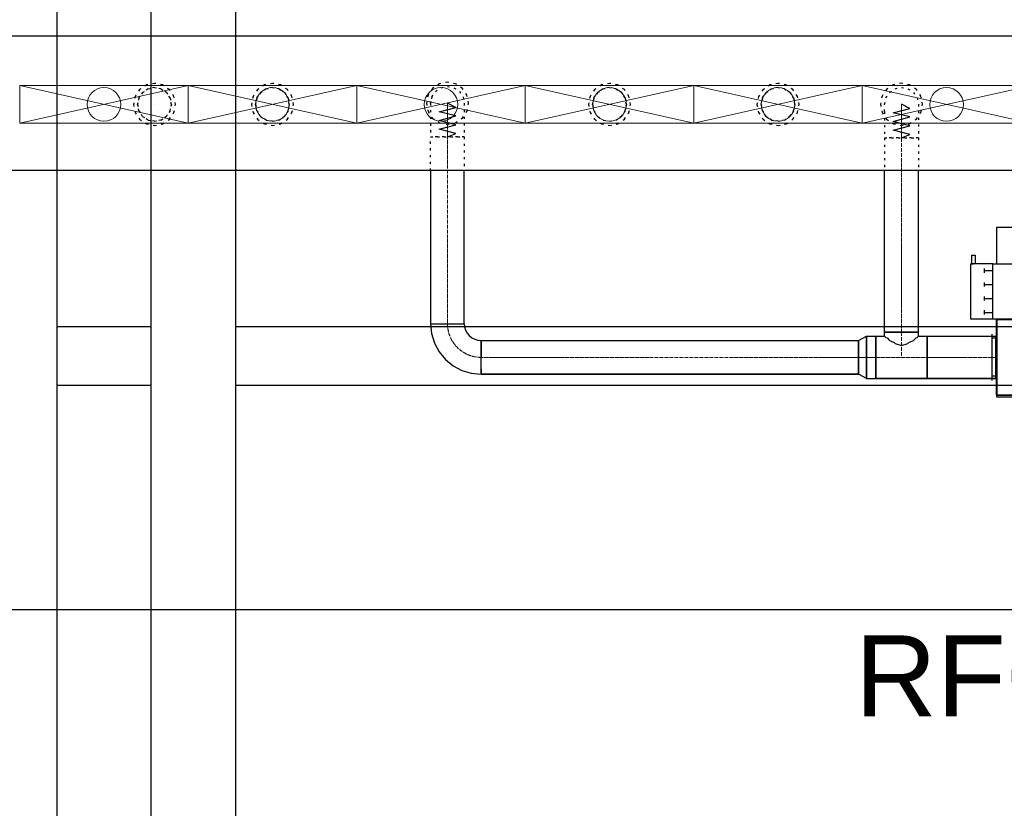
# Model space of a CAD drawing. Header units: centimetres. Extents: x -149939 to 48626, y -46000 to 152985.
# Tile 230 of 256: x 960 to 6803, y 21820 to 26499. Entities that reach past the tile are written whole.
import ezdxf

# ---------------------------------------------------------------- set-up
doc = ezdxf.new("R2010")
doc.units = ezdxf.units.CM
doc.header["$LTSCALE"] = 50
doc.header["$PDMODE"] = 35
doc.header["$PDSIZE"] = 0.1
for name, pattern in [('CADVENT_CENTERLINE', [9.9, 7.4, -1, 0.5, -1]), ('CADVENT_HIDDEN', [0.8, 0.25, -0.55]), ('Kondygnacja  -0_5$0$HIDDEN', [9.525, 6.35, -3.175]), ('Kondygnacja  -0_5$0$HIDDEN2', [4.7625, 3.175, -1.5875]), ('Osie rzutów$0$DASHDOT2', [12.7, 6.35, -3.175, 0, -3.175])]:
    doc.linetypes.add(name, pattern=pattern)
doc.layers.get('0').update_dxf_attribs({"color": 8})
doc.layers.get('DEFPOINTS').update_dxf_attribs({"color": 8})
for name, color, linetype in [('01-103-Went PP_poziom-0_5$0$L_Nawiew', 7, 'Continuous'), ('bgde-nawiewEXP', 7, 'Continuous'), ('bgde-nawiewHIDDEN', 250, 'Continuous'), ('bgde-wywiewSOL', 5, 'Continuous'), ('bgde_AJ_opis', 7, 'Continuous'), ('Kondygnacja  -0_5$0$ARCH_KONSTR_POWYŻEJ RZUTU', 8, 'Kondygnacja  -0_5$0$HIDDEN'), ('Kondygnacja  -0_5$0$ARCH_KONSTR_POWYŻEJ RZUTU_IST', 8, 'Kondygnacja  -0_5$0$HIDDEN2'), ('Osie rzutów$0$ARCH_INFO_OSIE_IST', 8, 'Osie rzutów$0$DASHDOT2'), ('Osie rzutów$0$ARCH_INFO_OSIE_OPISY_IST', 8, 'Continuous')]:
    doc.layers.add(name, color=color, linetype=linetype)
for name, color, linetype, lineweight in [('bgde-nawiewCEN', 7, 'Continuous', 13), ('bgde_nawiewnik', 11, 'Continuous', 5), ('Kondygnacja  -0_5$0$ARCH_INFO_WYMIARY', 8, 'Continuous', 9), ('RFCU', 6, 'Continuous', 30)]:
    doc.layers.add(name, color=color, linetype=linetype, lineweight=lineweight)
doc.styles.add('Arial', font='ARIAL.TTF')
doc.styles.add('Kondygnacja  -0_5$0$Romans', font='Romans.shx', dxfattribs={"width": 0.7})
doc.dimstyles.new('Kondygnacja  -0_5$0$Wymiary 1-100', dxfattribs={"dimtxt": 12, "dimasz": 10, "dimexe": 5, "dimexo": 0, "dimgap": 4, "dimtad": 1, "dimrnd": 0.5, "dimzin": 12, "dimdsep": 46, "dimtxsty": 'Kondygnacja  -0_5$0$Romans', "dimblk": 'Kondygnacja  -0_5$0$_Oblique', "dimcen": 10, "dimdle": 10, "dimclrt": 55, "dimazin": 0, "dimtfac": 1, "dimtmove": 1, "dimatfit": 3, "dimfxl": 8, "dimfxlon": 1, "dimtolj": 1, "dimtzin": 0, "dimarcsym": 0})

# ---------------------------------------------------------------- blocks, each defined once
blk = doc.blocks.new('Osie rzutów')
at = {"layer": 'Osie rzutów$0$ARCH_INFO_OSIE_IST', "ltscale": 10}
for p, q in [((12260, 12510), (12260, 4623.26)), ((4436.04, 6800), (15156.54, 6800))]:
    blk.add_line(p, q, dxfattribs=at)
blk = doc.blocks.new('Kondygnacja  -0_5$0$konstrukcja istniejąca -0.5')
at = {"layer": 'Kondygnacja  -0_5$0$ARCH_KONSTR_POWYŻEJ RZUTU_IST', "ltscale": 10}
for points in [[(12232, 7375), (12232, 6225)], [(12288, 6225), (12288, 7375)], [(12338, 7375), (12338, 6225)], [(12232, 6967.89), (12288, 6967.89)], [(12338, 6967.89), (13382, 6967.89), (13382, 6932.89), (12338, 6932.89)], [(12288, 6932.89), (12232, 6932.89)]]:
    blk.add_lwpolyline(points, dxfattribs=at)
blk = doc.blocks.new('Kondygnacja  -0_5$0$_Oblique')
at = {"color": 0, "linetype": 'ByBlock', "lineweight": -2}
blk.add_line((-0.5, -0.5), (0.5, 0.5), dxfattribs=at)
blk = doc.blocks.new('*D212')
at = {"layer": 'DEFPOINTS', "color": 0}
for p in [(-30586.3, 81900), (-30681.1, 12489.5), (9064, 12489.5)]:
    blk.add_point(p, dxfattribs=at)
at = {"layer": 'Kondygnacja  -0_5$0$ARCH_INFO_WYMIARY', "color": 0, "lineweight": -2}
for p, q in [((-30673.1, 81900), (-30686.1, 81900)), ((-30681.1, 81910), (-30681.1, 12479.5)), ((-30673.1, 12489.5), (-30686.1, 12489.5))]:
    blk.add_line(p, q, dxfattribs=at)
at = {"layer": 'Kondygnacja  -0_5$0$ARCH_INFO_WYMIARY', "color": 0, "linetype": 'ByBlock', "lineweight": -2, "xscale": 10, "yscale": 10, "zscale": 10}
for p, rotation in [((-30681.1, 81900), 90), ((-30681.1, 12489.5), 270)]:
    blk.add_blockref('Kondygnacja  -0_5$0$_Oblique', p, dxfattribs=dict(at, rotation=rotation))
at = {"layer": 'Kondygnacja  -0_5$0$ARCH_INFO_WYMIARY', "color": 55, "insert": (-30691.1, 47194.8), "char_height": 12, "attachment_point": 5, "rotation": 90, "style": 'Kondygnacja  -0_5$0$Romans'}
blk.add_mtext('\\A1;69410.5', dxfattribs=at)
blk = doc.blocks.new('A$C5B3E7367')
at = {"layer": '01-103-Went PP_poziom-0_5$0$L_Nawiew'}
h = blk.add_hatch(color=256, dxfattribs=at)
h.paths.add_polyline_path([(215, 704), (215, 674), (331.7, 674), (331.7, 612.1), (445.9, 689), (331.7, 765.9), (331.7, 704)])
h.paths.add_polyline_path([(48.3, 704), (48.3, 674), (215, 674), (215, 704)])
for p, q in [((215, 1525), (165, 1525)), ((165, 1525), (165, 1505)), ((215, 1400), (215, 1530)), ((545, 1530), (215, 1530)), ((215, 1530), (215, 1515)), ((545, 1400), (545, 1530)), ((165, 1505), (215, 1505)), ((243.8, 1452), (268.8, 1452)), ((256.2, 1452), (256.2, 1400)), ((326.2, 1452), (351.2, 1452)), ((338.8, 1452), (338.8, 1400)), ((408.8, 1452), (433.8, 1452)), ((421.2, 1452), (421.2, 1400)), ((491.2, 1452), (516.2, 1452)), ((503.8, 1452), (503.8, 1400)), ((0, 1378), (215, 1378)), ((0, 0), (0, 1378)), ((545, 1400), (215, 1400)), ((215, 1400), (215, 1378)), ((215, 1378), (215, 0)), ((545, 0), (545, 1400)), ((445.9, 689), (331.7, 765.9)), ((331.7, 704), (331.7, 765.9)), ((48.3, 704), (331.7, 704)), ((48.3, 704), (48.3, 674)), ((48.3, 674), (331.7, 674)), ((445.9, 689), (331.7, 612.1)), ((331.7, 612.1), (331.7, 674)), ((215, 0), (0, 0)), ((215, 0), (545, 0))]:
    blk.add_line(p, q, dxfattribs=at)
blk = doc.blocks.new('A$C53CA46B8')
at = {"layer": 'bgde-wywiewSOL'}
for p, q in [((200.4, 481.1), (-249.6, 481.1)), ((-249.6, 481.1), (-249.6, -878.9)), ((112.9, 511.1), (-162.1, 511.1)), ((-137.1, 481.1), (-137.1, 511.1)), ((87.9, 481.1), (87.9, 511.1)), ((200.4, 481.1), (200.4, -878.9)), ((200.4, -878.9), (-249.6, -878.9)), ((112.9, -908.9), (-162.1, -908.9)), ((-137.1, -878.9), (-137.1, -908.9)), ((87.9, -878.9), (87.9, -908.9))]:
    blk.add_line(p, q, dxfattribs=at)
at = {"layer": '01-103-Went PP_poziom-0_5$0$L_Nawiew'}
blk.add_blockref('A$C5B3E7367', (-794.6, -893.9), dxfattribs=at)
blk = doc.blocks.new('A$C066D7839')
at = {"layer": 'bgde_nawiewnik', "color": 7}
for p, q in [((-50, -11.15), (-50, 11.15)), ((-50, 11.15), (50, 11.15)), ((-50, -11.15), (50, 11.15)), ((50, -11.15), (-50, 11.15)), ((50, 11.15), (50, -11.15)), ((50, -11.15), (-50, -11.15))]:
    blk.add_line(p, q, dxfattribs=at)
blk.add_circle((0, 0), 10, dxfattribs=at)

msp = doc.modelspace()

# ---------------------------------------------------------------- linework, layer by layer
at = {"layer": 'bgde-nawiewCEN', "linetype": 'CADVENT_CENTERLINE', "ltscale": 0.06}
for p, q in [((3498.504, 26002.933), (3498.504, 26002.459)), ((3498.504, 26002.459), (3498.504, 26001.333)), ((3498.504, 26001.333), (3498.504, 25999.14)), ((3498.504, 25999.14), (3498.504, 25995.526)), ((3498.504, 25995.526), (3498.504, 25990.133)), ((3498.504, 25990.133), (3498.504, 25982.607)), ((3498.504, 25982.607), (3498.504, 25972.592)), ((3498.504, 25972.592), (3498.504, 25959.733)), ((3498.504, 25959.733), (3498.504, 25943.674)), ((3498.504, 25943.674), (3498.504, 25924.059)), ((6192.733, 25996.952), (6192.733, 25996.478)), ((6192.733, 25996.478), (6192.733, 25995.352)), ((6192.733, 25995.352), (6192.733, 25993.159)), ((6192.733, 25993.159), (6192.733, 25989.544)), ((6192.733, 25989.544), (6192.733, 25984.152)), ((6192.733, 25984.152), (6192.733, 25976.626)), ((6192.733, 25976.626), (6192.733, 25966.611)), ((6192.733, 25966.611), (6192.733, 25953.752)), ((6192.733, 25953.752), (6192.733, 25937.692)), ((3498.504, 25924.059), (3498.504, 25900.533)), ((3498.504, 25900.533), (3498.504, 25872.74)), ((6192.733, 25937.692), (6192.733, 25918.078)), ((6192.733, 25918.078), (6192.733, 25894.552)), ((6192.733, 25894.552), (6192.733, 25866.759)), ((3498.504, 25872.74), (3498.504, 25821.629)), ((6192.733, 25866.759), (6192.733, 25815.648)), ((3498.504, 25821.629), (3498.504, 25802.933)), ((3498.504, 24695.218), (3498.504, 25802.933)), ((6192.733, 25815.648), (6192.733, 25796.952)), ((6192.733, 24645.218), (6192.733, 25796.952)), ((6192.733, 24645.218), (6192.733, 24495.218)), ((5936.733, 24495.218), (3698.504, 24495.218)), ((6039.733, 24495.218), (5936.733, 24495.218)), ((6039.733, 24495.218), (6192.733, 24495.218)), ((6192.733, 24495.218), (6345.733, 24495.218)), ((6345.733, 24495.218), (6752.114, 24495.218)), ((6756.114, 24495.218), (6752.114, 24495.218))]:
    msp.add_line(p, q, dxfattribs=at)
at = {"layer": 'bgde-nawiewCEN', "linetype": 'CADVENT_CENTERLINE', "ltscale": 0.06, "extrusion": (0, 0, -1)}
msp.add_arc((-3698.504, 24695.218), 200, 270, 0, dxfattribs=at)
at = {"layer": 'bgde-nawiewEXP', "linetype": 'Continuous'}
for points in [[(-40588.801, 26403.234), (10635.702, 26403.234), (10635.702, 25603.234), (-40588.801, 25603.234)], [(3398.504, 25603.234), (3398.504, 24695.218), (3598.504, 24695.218), (3598.504, 25603.234)], [(6039.733, 24370.218), (6039.733, 24620.218), (6092.733, 24620.218), (6092.733, 24645.218), (6292.733, 24645.218), (6292.733, 25603.234)], [(6092.733, 24620.218), (6100.345, 24612.606), (6106.738, 24610.703), (6122.022, 24595.418), (6148.479, 24583.606), (6154.465, 24577.621), (6192.733, 24566.228), (6231.001, 24577.621), (6236.987, 24583.606), (6263.444, 24595.418), (6278.729, 24610.703), (6285.121, 24612.606), (6292.733, 24620.218), (6292.733, 24645.218), (6092.733, 24645.218), (6092.733, 25603.234)], [(3398.504, 24695.218), (3404.268, 24636.691), (3421.34, 24580.413), (3449.063, 24528.547), (3486.372, 24483.086), (3531.833, 24445.777), (3583.699, 24418.054), (3639.977, 24400.982), (3698.504, 24395.218), (3698.504, 24402.83)], [(3398.504, 24695.218), (3598.504, 24695.218), (3600.425, 24675.709), (3606.116, 24656.95), (3615.357, 24639.661), (3627.793, 24624.507), (3642.947, 24612.071), (3660.236, 24602.83), (3678.995, 24597.14), (3698.504, 24595.218), (3698.504, 24533.486)], [(3698.504, 24395.218), (5936.733, 24395.218), (5936.733, 24595.218), (5984.89, 24620.218), (5984.89, 24370.218), (5936.733, 24395.218)], [(5984.89, 24370.218), (5984.89, 24620.218), (6039.733, 24620.218), (6039.733, 24447.383)], [(6292.733, 24620.218), (6345.733, 24620.218), (6345.733, 24370.218), (6752.114, 24370.218)], [(6345.733, 24370.218), (6345.733, 24620.218), (6752.114, 24620.218), (6752.114, 24610.703)], [(6752.114, 24370.218), (6752.114, 24620.218), (6756.114, 24620.218)], [(6752.114, 24610.703), (6752.114, 24620.218)], [(6752.114, 24495.218), (6752.114, 24610.703)], [(6752.114, 24610.703), (6752.114, 24583.606)], [(3698.504, 24533.486), (3698.504, 24565.929)], [(3698.504, 24424.507), (3698.504, 24533.486)], [(3698.504, 24533.486), (3698.504, 24495.218)], [(6039.733, 24447.383), (6039.733, 24495.218)], [(6752.114, 24495.218), (6752.114, 24447.383)], [(6752.114, 24447.383), (6752.114, 24495.218)], [(3698.504, 24424.507), (3698.504, 24402.83)], [(3698.504, 24402.83), (3698.504, 24424.507)], [(6039.733, 24406.83), (6039.733, 24447.383)], [(6039.733, 24447.383), (6039.733, 24406.83)], [(6752.114, 24406.83), (6752.114, 24447.383)], [(6752.114, 24447.383), (6752.114, 24406.83)], [(3698.504, 24402.83), (3698.504, 24395.218)], [(5984.89, 24370.218), (6039.733, 24370.218), (6039.733, 24379.733)], [(6039.733, 24406.83), (6039.733, 24379.733)], [(6039.733, 24379.733), (6039.733, 24406.83)], [(6039.733, 24379.733), (6039.733, 24370.218)], [(6039.733, 24370.218), (6345.733, 24370.218)], [(6345.733, 24370.218), (6039.733, 24370.218)], [(6345.733, 24370.218), (6345.733, 24379.733)], [(6752.114, 24370.218), (6345.733, 24370.218)], [(6752.114, 24406.83), (6752.114, 24379.733)], [(6752.114, 24370.218), (6752.114, 24406.83)], [(6752.114, 24370.218), (6756.114, 24370.218)]]:
    msp.add_lwpolyline(points, dxfattribs=at)
for points in [[(6756.114, 24260.218), (8116.114, 24260.218), (8116.114, 24270.218), (6756.114, 24270.218), (6756.114, 24720.218), (8116.114, 24720.218), (8116.114, 24270.218), (6756.114, 24270.218)], [(3698.504, 24395.218), (3698.504, 24595.218), (5936.733, 24595.218), (5936.733, 24395.218)]]:
    msp.add_lwpolyline(points, close=True, dxfattribs=at)
at = {"layer": 'bgde-nawiewHIDDEN', "linetype": 'CADVENT_HIDDEN'}
for points in [[(1634.997, 25996.041), (1644.512, 25948.206), (1671.609, 25907.653), (1712.162, 25880.556), (1759.997, 25871.041), (1807.833, 25880.556), (1848.386, 25907.653), (1875.482, 25948.206), (1884.997, 25996.041), (1875.482, 26043.877), (1848.386, 26084.429), (1807.833, 26111.526), (1759.997, 26121.041), (1712.162, 26111.526), (1671.609, 26084.429), (1644.512, 26043.877)], [(1634.997, 25996.041), (1644.512, 25948.206), (1671.609, 25907.653), (1712.162, 25880.556), (1759.997, 25871.041), (1807.833, 25880.556), (1848.386, 25907.653), (1875.482, 25948.206), (1884.997, 25996.041), (1875.482, 26043.877), (1848.386, 26084.429), (1807.833, 26111.526), (1759.997, 26121.041), (1712.162, 26111.526), (1671.609, 26084.429), (1644.512, 26043.877)], [(2334.997, 25996.041), (2344.512, 25948.206), (2371.609, 25907.653), (2412.162, 25880.556), (2459.997, 25871.041), (2507.833, 25880.556), (2548.386, 25907.653), (2575.482, 25948.206), (2584.997, 25996.041), (2575.482, 26043.877), (2548.386, 26084.429), (2507.833, 26111.526), (2459.997, 26121.041), (2412.162, 26111.526), (2371.609, 26084.429), (2344.512, 26043.877)], [(2334.997, 25996.041), (2344.512, 25948.206), (2371.609, 25907.653), (2412.162, 25880.556), (2459.997, 25871.041), (2507.833, 25880.556), (2548.386, 25907.653), (2575.482, 25948.206), (2584.997, 25996.041), (2575.482, 26043.877), (2548.386, 26084.429), (2507.833, 26111.526), (2459.997, 26121.041), (2412.162, 26111.526), (2371.609, 26084.429), (2344.512, 26043.877)], [(3373.504, 26002.933), (3383.019, 25955.098), (3410.116, 25914.545), (3450.668, 25887.448), (3498.504, 25877.933), (3546.339, 25887.448), (3586.892, 25914.545), (3613.989, 25955.098), (3623.504, 26002.933), (3613.989, 26050.768), (3586.892, 26091.321), (3546.339, 26118.418), (3498.504, 26127.933), (3450.668, 26118.418), (3410.116, 26091.321), (3383.019, 26050.768)], [(3373.504, 26002.933), (3383.019, 25955.098), (3410.116, 25914.545), (3450.668, 25887.448), (3498.504, 25877.933), (3546.339, 25887.448), (3586.892, 25914.545), (3613.989, 25955.098), (3623.504, 26002.933), (3613.989, 26050.768), (3586.892, 26091.321), (3546.339, 26118.418), (3498.504, 26127.933), (3450.668, 26118.418), (3410.116, 26091.321), (3383.019, 26050.768)], [(4334.997, 25996.041), (4344.512, 25948.206), (4371.609, 25907.653), (4412.162, 25880.556), (4459.997, 25871.041), (4507.833, 25880.556), (4548.386, 25907.653), (4575.482, 25948.206), (4584.997, 25996.041), (4575.482, 26043.877), (4548.386, 26084.429), (4507.833, 26111.526), (4459.997, 26121.041), (4412.162, 26111.526), (4371.609, 26084.429), (4344.512, 26043.877)], [(4334.997, 25996.041), (4344.512, 25948.206), (4371.609, 25907.653), (4412.162, 25880.556), (4459.997, 25871.041), (4507.833, 25880.556), (4548.386, 25907.653), (4575.482, 25948.206), (4584.997, 25996.041), (4575.482, 26043.877), (4548.386, 26084.429), (4507.833, 26111.526), (4459.997, 26121.041), (4412.162, 26111.526), (4371.609, 26084.429), (4344.512, 26043.877)], [(5334.997, 25996.041), (5344.512, 25948.206), (5371.609, 25907.653), (5412.162, 25880.556), (5459.997, 25871.041), (5507.833, 25880.556), (5548.386, 25907.653), (5575.482, 25948.206), (5584.997, 25996.041), (5575.482, 26043.877), (5548.386, 26084.429), (5507.833, 26111.526), (5459.997, 26121.041), (5412.162, 26111.526), (5371.609, 26084.429), (5344.512, 26043.877)], [(5334.997, 25996.041), (5344.512, 25948.206), (5371.609, 25907.653), (5412.162, 25880.556), (5459.997, 25871.041), (5507.833, 25880.556), (5548.386, 25907.653), (5575.482, 25948.206), (5584.997, 25996.041), (5575.482, 26043.877), (5548.386, 26084.429), (5507.833, 26111.526), (5459.997, 26121.041), (5412.162, 26111.526), (5371.609, 26084.429), (5344.512, 26043.877)], [(6067.733, 25996.952), (6077.248, 25949.116), (6104.345, 25908.563), (6144.898, 25881.467), (6192.733, 25871.952), (6240.569, 25881.467), (6281.121, 25908.563), (6308.218, 25949.116), (6317.733, 25996.952), (6308.218, 26044.787), (6281.121, 26085.34), (6240.569, 26112.437), (6192.733, 26121.952), (6144.898, 26112.437), (6104.345, 26085.34), (6077.248, 26044.787)], [(6067.733, 25996.952), (6077.248, 25949.116), (6104.345, 25908.563), (6144.898, 25881.467), (6192.733, 25871.952), (6240.569, 25881.467), (6281.121, 25908.563), (6308.218, 25949.116), (6317.733, 25996.952), (6308.218, 26044.787), (6281.121, 26085.34), (6240.569, 26112.437), (6192.733, 26121.952), (6144.898, 26112.437), (6104.345, 26085.34), (6077.248, 26044.787)], [(1659.997, 25996.041), (1667.609, 25957.773), (1689.287, 25925.33), (1721.729, 25903.653), (1759.997, 25896.041), (1798.266, 25903.653), (1830.708, 25925.33), (1852.385, 25957.773), (1859.997, 25996.041), (1852.385, 26034.309), (1830.708, 26066.752), (1798.266, 26088.429), (1759.997, 26096.041), (1721.729, 26088.429), (1689.287, 26066.752), (1667.609, 26034.309)], [(1659.997, 25996.041), (1667.609, 26034.309), (1689.287, 26066.752), (1721.729, 26088.429), (1759.997, 26096.041), (1798.266, 26088.429), (1830.708, 26066.752), (1852.385, 26034.309), (1859.997, 25996.041), (1852.385, 25957.773), (1830.708, 25925.33), (1798.266, 25903.653), (1759.997, 25896.041), (1721.729, 25903.653), (1689.287, 25925.33), (1667.609, 25957.773)], [(2359.997, 25996.041), (2367.609, 25957.773), (2389.287, 25925.33), (2421.729, 25903.653), (2459.997, 25896.041), (2498.266, 25903.653), (2530.708, 25925.33), (2552.385, 25957.773), (2559.997, 25996.041), (2552.385, 26034.309), (2530.708, 26066.752), (2498.266, 26088.429), (2459.997, 26096.041), (2421.729, 26088.429), (2389.287, 26066.752), (2367.609, 26034.309)], [(4359.997, 25996.041), (4367.609, 25957.773), (4389.287, 25925.33), (4421.729, 25903.653), (4459.997, 25896.041), (4498.266, 25903.653), (4530.708, 25925.33), (4552.385, 25957.773), (4559.997, 25996.041), (4552.385, 26034.309), (4530.708, 26066.752), (4498.266, 26088.429), (4459.997, 26096.041), (4421.729, 26088.429), (4389.287, 26066.752), (4367.609, 26034.309)], [(5359.997, 25996.041), (5367.609, 25957.773), (5389.287, 25925.33), (5421.729, 25903.653), (5459.997, 25896.041), (5498.266, 25903.653), (5530.708, 25925.33), (5552.385, 25957.773), (5559.997, 25996.041), (5552.385, 26034.309), (5530.708, 26066.752), (5498.266, 26088.429), (5459.997, 26096.041), (5421.729, 26088.429), (5389.287, 26066.752), (5367.609, 26034.309)], [(5359.997, 25996.041), (5367.609, 26034.309), (5389.287, 26066.752), (5421.729, 26088.429), (5459.997, 26096.041), (5498.266, 26088.429), (5530.708, 26066.752), (5552.385, 26034.309), (5559.997, 25996.041), (5552.385, 25957.773), (5530.708, 25925.33), (5498.266, 25903.653), (5459.997, 25896.041), (5421.729, 25903.653), (5389.287, 25925.33), (5367.609, 25957.773)]]:
    msp.add_lwpolyline(points, close=True, dxfattribs=at)
for points in [[(2367.609, 26034.309), (2389.287, 26066.752)], [(2389.287, 26066.752), (2367.609, 26034.309)], [(2389.287, 26066.752), (2421.729, 26088.429)], [(2421.729, 26088.429), (2389.287, 26066.752)], [(2421.729, 26088.429), (2459.997, 26096.041)], [(2459.997, 26096.041), (2421.729, 26088.429)], [(2459.997, 26096.041), (2498.266, 26088.429)], [(2498.266, 26088.429), (2459.997, 26096.041)], [(2498.266, 26088.429), (2530.708, 26066.752)], [(2530.708, 26066.752), (2498.266, 26088.429)], [(2530.708, 26066.752), (2552.385, 26034.309), (2559.997, 25996.041), (2552.385, 25957.773), (2530.708, 25925.33), (2498.266, 25903.653)], [(3406.116, 26041.201), (3427.793, 26073.644), (3460.236, 26095.321), (3498.504, 26102.933), (3536.772, 26095.321), (3569.215, 26073.644), (3590.892, 26041.201), (3598.504, 26002.933), (3598.504, 25802.933), (3398.504, 25802.933)], [(4359.997, 25996.041), (4367.609, 26034.309), (4389.287, 26066.752), (4421.729, 26088.429), (4459.997, 26096.041), (4498.266, 26088.429), (4530.708, 26066.752)], [(4530.708, 26066.752), (4498.266, 26088.429)], [(4530.708, 26066.752), (4552.385, 26034.309), (4559.997, 25996.041), (4552.385, 25957.773), (4530.708, 25925.33), (4498.266, 25903.653)], [(6092.733, 25953.752), (6092.733, 25996.952), (6100.345, 26035.22), (6122.022, 26067.662), (6154.465, 26089.34), (6192.733, 26096.952), (6231.001, 26089.34), (6263.444, 26067.662), (6285.121, 26035.22), (6292.733, 25996.952), (6292.733, 25796.952), (6092.733, 25796.952), (6092.733, 25603.234)], [(2359.997, 25996.041), (2367.609, 26034.309)], [(2367.609, 26034.309), (2359.997, 25996.041)], [(3398.504, 26002.459), (3398.504, 26002.933), (3406.116, 26041.201)], [(3406.116, 26041.201), (3398.504, 26002.933)], [(3398.504, 26002.459), (3398.504, 25802.933), (3406.116, 25802.933)], [(2359.997, 25996.041), (2367.609, 25957.773)], [(2367.609, 25957.773), (2359.997, 25996.041)], [(2367.609, 25957.773), (2389.287, 25925.33)], [(2389.287, 25925.33), (2367.609, 25957.773)], [(4359.997, 25996.041), (4367.609, 25957.773), (4389.287, 25925.33), (4421.729, 25903.653), (4459.997, 25896.041), (4498.266, 25903.653), (4530.708, 25925.33)], [(6092.733, 25953.752), (6092.733, 25796.952), (6292.733, 25796.952), (6292.733, 25603.234)], [(2389.287, 25925.33), (2421.729, 25903.653)], [(2421.729, 25903.653), (2389.287, 25925.33)], [(2421.729, 25903.653), (2459.997, 25896.041)], [(2459.997, 25896.041), (2421.729, 25903.653)], [(2459.997, 25896.041), (2498.266, 25903.653)], [(2498.266, 25903.653), (2459.997, 25896.041)], [(2498.266, 25903.653), (2530.708, 25925.33)], [(3398.504, 25603.234), (3398.504, 25802.933), (3598.504, 25802.933), (3598.504, 25603.234)], [(6756.114, 24370.218), (6756.114, 24620.218)]]:
    msp.add_lwpolyline(points, dxfattribs=at)
at = {"layer": 'bgde-nawiewHIDDEN'}
for points in [[(3498.504, 25802.933), (3548.504, 25823.029), (3448.504, 25849.125), (3548.504, 25875.157), (3448.504, 25901.418), (3548.504, 25927.49), (3448.504, 25952.91), (3548.504, 25977.933), (3498.504, 26002.933)], [(1759.997, 25996.041), (1759.997, 25996.041)], [(2459.997, 25996.041), (2459.997, 25996.041)], [(4459.997, 25996.041), (4459.997, 25996.041)], [(5459.997, 25996.041), (5459.997, 25996.041)], [(6192.733, 25796.952), (6242.733, 25817.048), (6142.733, 25843.144), (6242.733, 25869.175), (6142.733, 25895.437), (6242.733, 25921.508), (6142.733, 25946.929), (6242.733, 25971.952), (6192.733, 25996.952)]]:
    msp.add_lwpolyline(points, dxfattribs=at)

# ---------------------------------------------------------------- block references
at = {"layer": '01-103-Went PP_poziom-0_5$0$L_Nawiew', "xscale": 10, "yscale": 10, "zscale": 10}
for p in [(1460, 25996.041, 1920), (2460, 25996.041, 1920), (3460, 25996.041, 1920), (4460, 25996.041, 1920), (5460, 25996.041, 1920), (6460, 25996.041, 1920)]:
    msp.add_blockref('A$C066D7839', p, dxfattribs=at)
at = {"layer": '01-103-Went PP_poziom-0_5$0$L_Nawiew', "xscale": -1, "rotation": 90}
msp.add_blockref('A$C53CA46B8', (7241.127, 24471.522, 210.499), dxfattribs=at)
at = {"layer": 'Kondygnacja  -0_5$0$ARCH_KONSTR_POWYŻEJ RZUTU', "xscale": 10, "yscale": 10, "zscale": 10}
msp.add_blockref('Kondygnacja  -0_5$0$konstrukcja istniejąca -0.5', (-121140, -45000), dxfattribs=at)
at = {"layer": 'Osie rzutów$0$ARCH_INFO_OSIE_OPISY_IST', "color": 30, "xscale": 10, "yscale": 10, "zscale": 10}
msp.add_blockref('Osie rzutów', (-121140, -45000), dxfattribs=at)

# ---------------------------------------------------------------- texts
at = {"layer": 'bgde_AJ_opis', "insert": (562.56, 27746.691), "char_height": 180, "width": 2731.46614, "attachment_point": 1}
msp.add_mtext('\\A1;{\\fTimes New Roman|b0|i0|c238|p18;Chłodnica wodna \\PQ=4,12 kW; 7/12\\H0.7x;\\So^ ;\\H1.4286x;C\\PAxBxH=480x430x430mm\\Pm=29 kg}', dxfattribs=at)
at = {"layer": 'RFCU', "insert": (5917.715, 22845.694), "char_height": 480, "width": 10742.22846, "attachment_point": 1, "style": 'Arial'}
msp.add_mtext('RFCU098.15', dxfattribs=at)

# ---------------------------------------------------------------- dimensions: what is measured, and where the dimension line sits
at = {"layer": 'Kondygnacja  -0_5$0$ARCH_INFO_WYMIARY'}
dim = msp.add_linear_dim(base=(-30681.114, 12489.5), p1=(-30586.301, 81900), p2=(9064, 12489.5), angle=90, dimstyle='Kondygnacja  -0_5$0$Wymiary 1-100', dxfattribs=at)
dim.commit()
dim.dimension.update_dxf_attribs({"geometry": '*D212', "text_midpoint": (-30691.114, 47194.75)})

doc.saveas('drawing.dxf')
